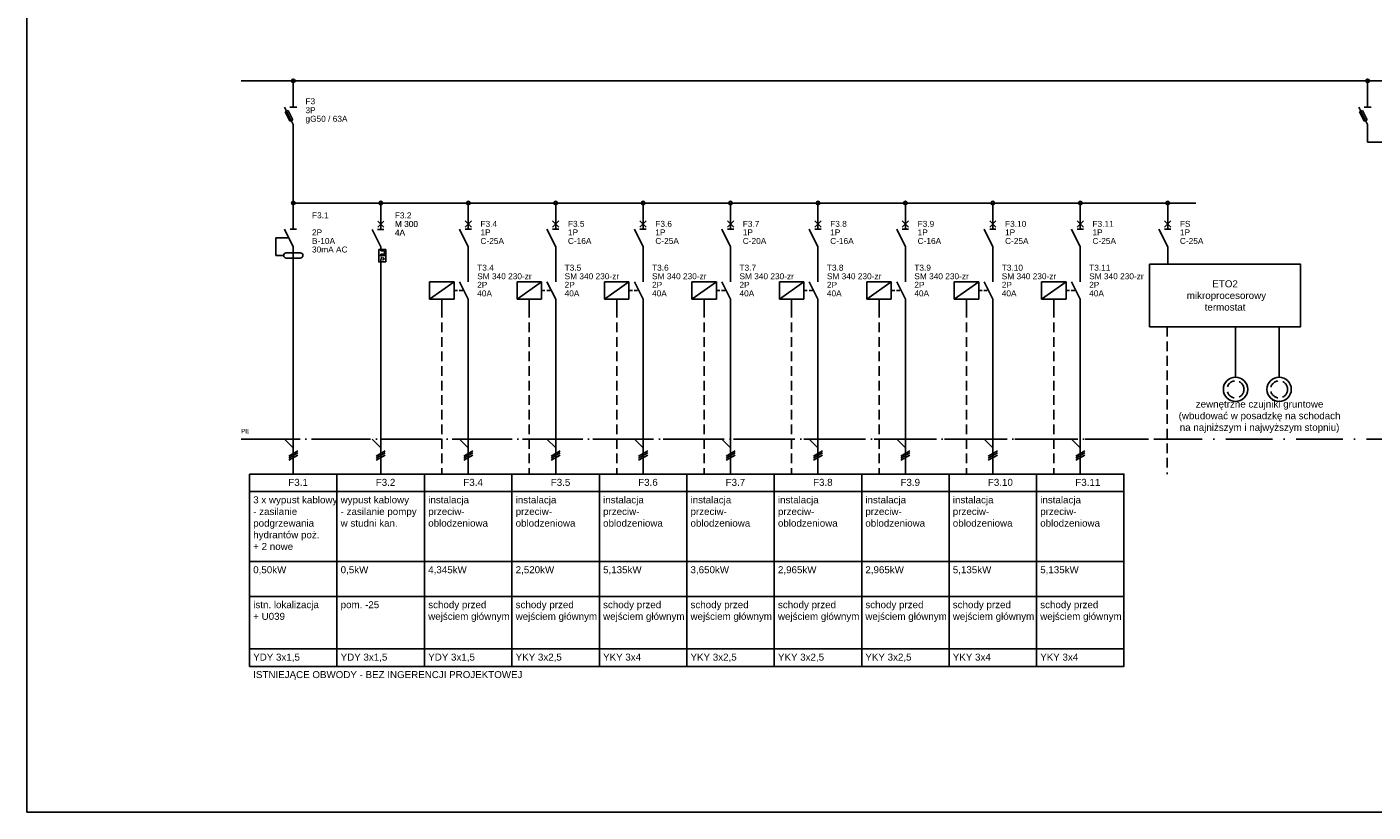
# Model space of a CAD drawing. Header units: centimetres. Extents: x -4250 to -484, y 169 to 6592.
# Tile 35 of 178: x -2708 to -2361, y 2371 to 2573. Entities that reach past the tile are written whole.
import ezdxf

# ---------------------------------------------------------------- set-up
doc = ezdxf.new("R2010")
doc.units = ezdxf.units.CM
for name, pattern in [('ACAD_ISO10W100', [18, 12, -3, 0, -3]), ('DASHED', [19.05, 12.7, -6.35]), ('DISCONTINU2', [0.375, 0.25, -0.125])]:
    doc.linetypes.add(name, pattern=pattern)
doc.layers.add('1', color=7, linetype='Continuous')
doc.styles.add('ARIAL', font='arial.ttf')

msp = doc.modelspace()

# ---------------------------------------------------------------- linework, layer by layer
for q in [(-2707.9374, 2790.5794), (-1101.951, 2370.5794)]:
    msp.add_line((-2707.9374, 2370.5794), q)
at = {"linetype": 'ACAD_ISO10W100'}
msp.add_line((-2652.7821, 2466.6065), (-1401.1789, 2466.6065), dxfattribs=at)
at = {"linetype": 'DISCONTINU2', "ltscale": 10}
for points in [[(-2601.148, 2500.4022), (-2601.148, 2457.5975)], [(-2578.648, 2500.4022), (-2578.648, 2457.5975)], [(-2556.148, 2500.4022), (-2556.148, 2457.5975)], [(-2533.648, 2500.4022), (-2533.648, 2457.5975)], [(-2511.148, 2500.4022), (-2511.148, 2457.5975)], [(-2488.648, 2500.4022), (-2488.648, 2457.5975)], [(-2466.148, 2500.4022), (-2466.148, 2457.5975)], [(-2443.648, 2500.4022), (-2443.648, 2457.5975)], [(-2414.5126, 2495.5255), (-2414.5126, 2457.5975)]]:
    msp.add_lwpolyline(points, dxfattribs=at)
at = {"linetype": 'ACAD_ISO10W100', "ltscale": 0.5}
msp.add_lwpolyline([(-2652.7821, 2466.6065), (-2414.5148, 2466.6065)], dxfattribs=at)
at = {"color": 4}
for points in [[(-2650.6449, 2457.5975), (-2628.1449, 2457.5975), (-2628.1449, 2453.0975), (-2650.6449, 2453.0975), (-2650.6449, 2457.5975)], [(-2628.1449, 2457.5975), (-2605.6449, 2457.5975), (-2605.6449, 2453.0975), (-2628.1449, 2453.0975), (-2628.1449, 2457.5975)], [(-2605.603, 2457.5975), (-2583.103, 2457.5975), (-2583.103, 2453.0975), (-2605.603, 2453.0975), (-2605.603, 2457.5975)], [(-2605.603, 2457.5975), (-2583.103, 2457.5975), (-2583.103, 2453.0975), (-2605.603, 2453.0975), (-2605.603, 2457.5975)], [(-2583.103, 2457.5975), (-2560.603, 2457.5975), (-2560.603, 2453.0975), (-2583.103, 2453.0975), (-2583.103, 2457.5975)], [(-2560.603, 2457.5975), (-2538.103, 2457.5975), (-2538.103, 2453.0975), (-2560.603, 2453.0975), (-2560.603, 2457.5975)], [(-2538.103, 2457.5975), (-2515.603, 2457.5975), (-2515.603, 2453.0975), (-2538.103, 2453.0975), (-2538.103, 2457.5975)], [(-2515.603, 2457.5975), (-2493.103, 2457.5975), (-2493.103, 2453.0975), (-2515.603, 2453.0975), (-2515.603, 2457.5975)], [(-2493.103, 2457.5975), (-2470.603, 2457.5975), (-2470.603, 2453.0975), (-2493.103, 2453.0975), (-2493.103, 2457.5975)], [(-2470.603, 2457.5975), (-2448.103, 2457.5975), (-2448.103, 2453.0975), (-2470.603, 2453.0975), (-2470.603, 2457.5975)], [(-2448.103, 2457.5975), (-2425.603, 2457.5975), (-2425.603, 2453.0975), (-2448.103, 2453.0975), (-2448.103, 2457.5975)], [(-2650.6449, 2453.0975), (-2628.1449, 2453.0975), (-2628.1449, 2435.0975), (-2650.6449, 2435.0975), (-2650.6449, 2453.0975)], [(-2628.1449, 2453.0975), (-2605.6449, 2453.0975), (-2605.6449, 2435.0975), (-2628.1449, 2435.0975), (-2628.1449, 2453.0975)], [(-2605.603, 2453.0975), (-2583.103, 2453.0975), (-2583.103, 2435.0975), (-2605.603, 2435.0975), (-2605.603, 2453.0975)], [(-2605.603, 2453.0975), (-2583.103, 2453.0975), (-2583.103, 2435.0975), (-2605.603, 2435.0975), (-2605.603, 2453.0975)], [(-2583.103, 2453.0975), (-2560.603, 2453.0975), (-2560.603, 2435.0975), (-2583.103, 2435.0975), (-2583.103, 2453.0975)], [(-2560.603, 2453.0975), (-2538.103, 2453.0975), (-2538.103, 2435.0975), (-2560.603, 2435.0975), (-2560.603, 2453.0975)], [(-2538.103, 2453.0975), (-2515.603, 2453.0975), (-2515.603, 2435.0975), (-2538.103, 2435.0975), (-2538.103, 2453.0975)], [(-2515.603, 2453.0975), (-2493.103, 2453.0975), (-2493.103, 2435.0975), (-2515.603, 2435.0975), (-2515.603, 2453.0975)], [(-2493.103, 2453.0975), (-2470.603, 2453.0975), (-2470.603, 2435.0975), (-2493.103, 2435.0975), (-2493.103, 2453.0975)], [(-2470.603, 2453.0975), (-2448.103, 2453.0975), (-2448.103, 2435.0975), (-2470.603, 2435.0975), (-2470.603, 2453.0975)], [(-2448.103, 2453.0975), (-2425.603, 2453.0975), (-2425.603, 2435.0975), (-2448.103, 2435.0975), (-2448.103, 2453.0975)], [(-2650.6449, 2435.0975), (-2628.1449, 2435.0975), (-2628.1449, 2426.0975), (-2650.6449, 2426.0975), (-2650.6449, 2435.0975)], [(-2628.1449, 2435.0975), (-2605.6449, 2435.0975), (-2605.6449, 2426.0975), (-2628.1449, 2426.0975), (-2628.1449, 2435.0975)], [(-2605.603, 2435.0975), (-2583.103, 2435.0975), (-2583.103, 2426.0975), (-2605.603, 2426.0975), (-2605.603, 2435.0975)], [(-2605.603, 2435.0975), (-2583.103, 2435.0975), (-2583.103, 2426.0975), (-2605.603, 2426.0975), (-2605.603, 2435.0975)], [(-2583.103, 2435.0975), (-2560.603, 2435.0975), (-2560.603, 2426.0975), (-2583.103, 2426.0975), (-2583.103, 2435.0975)], [(-2560.603, 2435.0975), (-2538.103, 2435.0975), (-2538.103, 2426.0975), (-2560.603, 2426.0975), (-2560.603, 2435.0975)], [(-2538.103, 2435.0975), (-2515.603, 2435.0975), (-2515.603, 2426.0975), (-2538.103, 2426.0975), (-2538.103, 2435.0975)], [(-2515.603, 2435.0975), (-2493.103, 2435.0975), (-2493.103, 2426.0975), (-2515.603, 2426.0975), (-2515.603, 2435.0975)], [(-2493.103, 2435.0975), (-2470.603, 2435.0975), (-2470.603, 2426.0975), (-2493.103, 2426.0975), (-2493.103, 2435.0975)], [(-2470.603, 2435.0975), (-2448.103, 2435.0975), (-2448.103, 2426.0975), (-2470.603, 2426.0975), (-2470.603, 2435.0975)], [(-2448.103, 2435.0975), (-2425.603, 2435.0975), (-2425.603, 2426.0975), (-2448.103, 2426.0975), (-2448.103, 2435.0975)], [(-2650.6449, 2426.0975), (-2628.1449, 2426.0975), (-2628.1449, 2412.5975), (-2650.6449, 2412.5975), (-2650.6449, 2426.0975)], [(-2628.1449, 2426.0975), (-2605.6449, 2426.0975), (-2605.6449, 2412.5975), (-2628.1449, 2412.5975), (-2628.1449, 2426.0975)], [(-2605.603, 2426.0975), (-2583.103, 2426.0975), (-2583.103, 2412.5975), (-2605.603, 2412.5975), (-2605.603, 2426.0975)], [(-2605.603, 2426.0975), (-2583.103, 2426.0975), (-2583.103, 2412.5975), (-2605.603, 2412.5975), (-2605.603, 2426.0975)], [(-2583.103, 2426.0975), (-2560.603, 2426.0975), (-2560.603, 2412.5975), (-2583.103, 2412.5975), (-2583.103, 2426.0975)], [(-2560.603, 2426.0975), (-2538.103, 2426.0975), (-2538.103, 2412.5975), (-2560.603, 2412.5975), (-2560.603, 2426.0975)], [(-2538.103, 2426.0975), (-2515.603, 2426.0975), (-2515.603, 2412.5975), (-2538.103, 2412.5975), (-2538.103, 2426.0975)], [(-2515.603, 2426.0975), (-2493.103, 2426.0975), (-2493.103, 2412.5975), (-2515.603, 2412.5975), (-2515.603, 2426.0975)], [(-2493.103, 2426.0975), (-2470.603, 2426.0975), (-2470.603, 2412.5975), (-2493.103, 2412.5975), (-2493.103, 2426.0975)], [(-2470.603, 2426.0975), (-2448.103, 2426.0975), (-2448.103, 2412.5975), (-2470.603, 2412.5975), (-2470.603, 2426.0975)], [(-2448.103, 2426.0975), (-2425.603, 2426.0975), (-2425.603, 2412.5975), (-2448.103, 2412.5975), (-2448.103, 2426.0975)], [(-2650.6449, 2412.5975), (-2628.1449, 2412.5975), (-2628.1449, 2408.0975), (-2650.6449, 2408.0975), (-2650.6449, 2412.5975)], [(-2628.1449, 2412.5975), (-2605.6449, 2412.5975), (-2605.6449, 2408.0975), (-2628.1449, 2408.0975), (-2628.1449, 2412.5975)], [(-2605.603, 2412.5975), (-2583.103, 2412.5975), (-2583.103, 2408.0975), (-2605.603, 2408.0975), (-2605.603, 2412.5975)], [(-2605.603, 2412.5975), (-2583.103, 2412.5975), (-2583.103, 2408.0975), (-2605.603, 2408.0975), (-2605.603, 2412.5975)], [(-2583.103, 2412.5975), (-2560.603, 2412.5975), (-2560.603, 2408.0975), (-2583.103, 2408.0975), (-2583.103, 2412.5975)], [(-2560.603, 2412.5975), (-2538.103, 2412.5975), (-2538.103, 2408.0975), (-2560.603, 2408.0975), (-2560.603, 2412.5975)], [(-2538.103, 2412.5975), (-2515.603, 2412.5975), (-2515.603, 2408.0975), (-2538.103, 2408.0975), (-2538.103, 2412.5975)], [(-2515.603, 2412.5975), (-2493.103, 2412.5975), (-2493.103, 2408.0975), (-2515.603, 2408.0975), (-2515.603, 2412.5975)], [(-2493.103, 2412.5975), (-2470.603, 2412.5975), (-2470.603, 2408.0975), (-2493.103, 2408.0975), (-2493.103, 2412.5975)], [(-2470.603, 2412.5975), (-2448.103, 2412.5975), (-2448.103, 2408.0975), (-2470.603, 2408.0975), (-2470.603, 2412.5975)], [(-2448.103, 2412.5975), (-2425.603, 2412.5975), (-2425.603, 2408.0975), (-2448.103, 2408.0975), (-2448.103, 2412.5975)]]:
    msp.add_lwpolyline(points, dxfattribs=at)
at = {"linetype": 'DISCONTINU2', "ltscale": 10}
for centre in [(-2396.8969, 2479.423), (-2385.673, 2479.423)]:
    msp.add_circle(centre, 2.1855, dxfattribs=at)
at = {"layer": '1'}
for p, q in [((-2652.7799, 2558.8557), (-1391.828, 2558.8557)), ((-2362.8986, 2543.1065), (-2253.5412, 2543.1065)), ((-2639.3949, 2527.4022), (-2407.1243, 2527.4022)), ((-2639.3949, 2511.6522), (-2639.3949, 2457.5975)), ((-2616.853, 2511.6522), (-2616.853, 2457.5975)), ((-2594.353, 2498.1522), (-2594.353, 2457.5975)), ((-2571.853, 2498.1522), (-2571.853, 2457.5975)), ((-2549.353, 2498.1522), (-2549.353, 2457.5975)), ((-2526.853, 2498.1522), (-2526.853, 2457.5975)), ((-2504.353, 2498.1522), (-2504.353, 2457.5975)), ((-2481.853, 2498.1522), (-2481.853, 2457.5975)), ((-2459.353, 2498.1522), (-2459.353, 2457.5975)), ((-2436.853, 2498.1522), (-2436.853, 2457.5975)), ((-2396.8969, 2495.5255), (-2396.8969, 2482.5496)), ((-2385.673, 2495.5255), (-2385.673, 2482.5496)), ((-2641.6449, 2466.6065), (-2639.3949, 2464.3565)), ((-2640.5649, 2462.2415), (-2638.2249, 2463.5915)), ((-2619.103, 2466.6065), (-2616.853, 2464.3565)), ((-2618.0649, 2462.2415), (-2615.7249, 2463.5915)), ((-2596.603, 2466.6065), (-2594.353, 2464.3565)), ((-2595.523, 2462.2415), (-2593.183, 2463.5915)), ((-2574.103, 2466.6065), (-2571.853, 2464.3565)), ((-2573.023, 2462.2415), (-2570.683, 2463.5915)), ((-2551.603, 2466.6065), (-2549.353, 2464.3565)), ((-2550.523, 2462.2415), (-2548.183, 2463.5915)), ((-2529.103, 2466.6065), (-2526.853, 2464.3565)), ((-2528.023, 2462.2415), (-2525.683, 2463.5915)), ((-2506.603, 2466.6065), (-2504.353, 2464.3565)), ((-2505.523, 2462.2415), (-2503.183, 2463.5915)), ((-2484.103, 2466.6065), (-2481.853, 2464.3565)), ((-2483.023, 2462.2415), (-2480.683, 2463.5915)), ((-2461.603, 2466.6065), (-2459.353, 2464.3565)), ((-2460.523, 2462.2415), (-2458.183, 2463.5915)), ((-2439.103, 2466.6065), (-2436.853, 2464.3565)), ((-2438.023, 2462.2415), (-2435.683, 2463.5915)), ((-2640.5649, 2461.7015), (-2638.2249, 2463.0515)), ((-2640.5649, 2461.1615), (-2638.2249, 2462.5115)), ((-2618.0649, 2461.7015), (-2615.7249, 2463.0515)), ((-2618.0649, 2461.1615), (-2615.7249, 2462.5115)), ((-2595.523, 2461.7015), (-2593.183, 2463.0515)), ((-2595.523, 2461.1615), (-2593.183, 2462.5115)), ((-2573.023, 2461.7015), (-2570.683, 2463.0515)), ((-2573.023, 2461.1615), (-2570.683, 2462.5115)), ((-2550.523, 2461.7015), (-2548.183, 2463.0515)), ((-2550.523, 2461.1615), (-2548.183, 2462.5115)), ((-2528.023, 2461.7015), (-2525.683, 2463.0515)), ((-2528.023, 2461.1615), (-2525.683, 2462.5115)), ((-2505.523, 2461.7015), (-2503.183, 2463.0515)), ((-2505.523, 2461.1615), (-2503.183, 2462.5115)), ((-2483.023, 2461.7015), (-2480.683, 2463.0515)), ((-2483.023, 2461.1615), (-2480.683, 2462.5115)), ((-2460.523, 2461.7015), (-2458.183, 2463.0515)), ((-2460.523, 2461.1615), (-2458.183, 2462.5115)), ((-2438.023, 2461.7015), (-2435.683, 2463.0515)), ((-2438.023, 2461.1615), (-2435.683, 2462.5115))]:
    msp.add_line(p, q, dxfattribs=at)
at = {"layer": '1', "color": 1}
for p, q in [((-2639.3949, 2558.8557), (-2639.3949, 2556.5607)), ((-2362.8986, 2558.8557), (-2362.8986, 2556.5607)), ((-2639.3949, 2556.6057), (-2639.3949, 2552.1057)), ((-2362.8986, 2556.6057), (-2362.8986, 2552.1057)), ((-2639.3949, 2547.6057), (-2641.6449, 2552.1057)), ((-2641.5189, 2550.8547), (-2640.7179, 2551.2597)), ((-2640.3129, 2548.4427), (-2641.5189, 2550.8547)), ((-2639.5119, 2548.8477), (-2640.7179, 2551.2597)), ((-2638.4949, 2552.1057), (-2640.2949, 2552.1057)), ((-2362.8986, 2547.6057), (-2365.1486, 2552.1057)), ((-2365.0226, 2550.8547), (-2364.2216, 2551.2597)), ((-2363.8166, 2548.4427), (-2365.0226, 2550.8547)), ((-2363.0156, 2548.8477), (-2364.2216, 2551.2597)), ((-2361.9986, 2552.1057), (-2363.7986, 2552.1057)), ((-2640.3129, 2548.4427), (-2639.5119, 2548.8477)), ((-2639.3949, 2547.6057), (-2639.3949, 2527.4022)), ((-2363.8166, 2548.4427), (-2363.0156, 2548.8477)), ((-2362.8986, 2547.6057), (-2362.8986, 2543.1065))]:
    msp.add_line(p, q, dxfattribs=at)
at = {"layer": '1', "color": 4}
for p, q in [((-2639.3949, 2527.4022), (-2639.3949, 2525.1072)), ((-2639.3949, 2527.4022), (-2639.3949, 2525.1072)), ((-2616.853, 2527.4022), (-2616.853, 2525.1072)), ((-2639.3949, 2525.1522), (-2639.3949, 2520.6522)), ((-2617.663, 2521.1472), (-2616.043, 2522.7672)), ((-2616.043, 2521.1472), (-2617.663, 2522.7672)), ((-2616.853, 2525.1072), (-2616.853, 2520.6072)), ((-2639.3949, 2516.1522), (-2641.6449, 2520.6522)), ((-2640.2049, 2520.6522), (-2638.5849, 2520.6522)), ((-2616.853, 2516.1072), (-2619.103, 2520.6072)), ((-2616.0849, 2520.6072), (-2617.7049, 2520.6072)), ((-2616.043, 2520.6072), (-2617.663, 2520.6072)), ((-2643.8949, 2518.4022), (-2643.8949, 2513.9022)), ((-2640.5199, 2518.4022), (-2643.8949, 2518.4022)), ((-2639.3949, 2516.1522), (-2639.3949, 2511.6522)), ((-2617.393, 2515.4772), (-2615.593, 2515.4772)), ((-2617.393, 2515.4772), (-2617.393, 2512.2372)), ((-2616.853, 2516.1072), (-2616.853, 2515.1172)), ((-2615.593, 2515.4772), (-2615.593, 2512.2372)), ((-2643.8949, 2513.9022), (-2641.8699, 2513.9022)), ((-2637.5949, 2514.5772), (-2641.1949, 2514.5772)), ((-2641.1949, 2513.2272), (-2637.5949, 2513.2272)), ((-2617.4349, 2512.2372), (-2615.6349, 2512.2372)), ((-2617.393, 2513.8572), (-2615.593, 2513.8572)), ((-2617.393, 2512.2372), (-2615.593, 2512.2372)), ((-2616.988, 2512.6872), (-2616.718, 2512.6872)), ((-2616.853, 2515.1172), (-2615.953, 2515.1172)), ((-2616.853, 2514.2172), (-2615.953, 2514.2172)), ((-2616.853, 2514.2172), (-2616.853, 2513.8572)), ((-2616.853, 2513.4072), (-2616.592, 2513.4072)), ((-2616.727, 2513.4072), (-2616.853, 2512.6872)), ((-2616.853, 2512.2372), (-2616.853, 2511.6072)), ((-2616.412, 2513.4072), (-2615.872, 2513.0472)), ((-2615.872, 2513.0472), (-2616.412, 2512.6872)), ((-2615.953, 2515.1172), (-2615.953, 2514.2172)), ((-2616.8949, 2509.3572), (-2616.8949, 2509.3572)), ((-2616.853, 2511.6522), (-2616.853, 2509.3572)), ((-2616.853, 2509.3572), (-2616.853, 2509.3572))]:
    msp.add_line(p, q, dxfattribs=at)
at = {"layer": '1', "color": 3}
for p, q in [((-2594.353, 2527.4022), (-2594.353, 2525.1072)), ((-2571.853, 2527.4022), (-2571.853, 2525.1072)), ((-2549.353, 2527.4022), (-2549.353, 2525.1072)), ((-2526.853, 2527.4022), (-2526.853, 2525.1072)), ((-2504.353, 2527.4022), (-2504.353, 2525.1072)), ((-2481.853, 2527.4022), (-2481.853, 2525.1072)), ((-2459.353, 2527.4022), (-2459.353, 2525.1072)), ((-2436.853, 2527.4022), (-2436.853, 2525.1072)), ((-2414.353, 2527.4022), (-2414.353, 2525.1072)), ((-2593.543, 2521.1922), (-2595.163, 2522.8122)), ((-2595.163, 2521.1922), (-2593.543, 2522.8122)), ((-2594.353, 2525.1522), (-2594.353, 2520.6522)), ((-2572.663, 2521.1922), (-2571.043, 2522.8122)), ((-2571.043, 2521.1922), (-2572.663, 2522.8122)), ((-2571.853, 2525.1522), (-2571.853, 2520.6522)), ((-2550.163, 2521.1922), (-2548.543, 2522.8122)), ((-2548.543, 2521.1922), (-2550.163, 2522.8122)), ((-2549.353, 2525.1522), (-2549.353, 2520.6522)), ((-2527.663, 2521.1922), (-2526.043, 2522.8122)), ((-2526.043, 2521.1922), (-2527.663, 2522.8122)), ((-2526.853, 2525.1522), (-2526.853, 2520.6522)), ((-2505.163, 2521.1922), (-2503.543, 2522.8122)), ((-2503.543, 2521.1922), (-2505.163, 2522.8122)), ((-2504.353, 2525.1522), (-2504.353, 2520.6522)), ((-2482.663, 2521.1922), (-2481.043, 2522.8122)), ((-2481.043, 2521.1922), (-2482.663, 2522.8122)), ((-2481.853, 2525.1522), (-2481.853, 2520.6522)), ((-2458.543, 2521.1922), (-2460.163, 2522.8122)), ((-2460.163, 2521.1922), (-2458.543, 2522.8122)), ((-2459.353, 2525.1522), (-2459.353, 2520.6522)), ((-2436.043, 2521.1922), (-2437.663, 2522.8122)), ((-2437.663, 2521.1922), (-2436.043, 2522.8122)), ((-2436.853, 2525.1522), (-2436.853, 2520.6522)), ((-2415.163, 2521.1922), (-2413.543, 2522.8122)), ((-2413.543, 2521.1922), (-2415.163, 2522.8122)), ((-2414.353, 2525.1522), (-2414.353, 2520.6522)), ((-2594.353, 2516.1522), (-2596.603, 2520.6522)), ((-2593.543, 2520.6522), (-2595.163, 2520.6522)), ((-2571.853, 2516.1522), (-2574.103, 2520.6522)), ((-2571.043, 2520.6522), (-2572.663, 2520.6522)), ((-2549.353, 2516.1522), (-2551.603, 2520.6522)), ((-2548.543, 2520.6522), (-2550.163, 2520.6522)), ((-2526.853, 2516.1522), (-2529.103, 2520.6522)), ((-2526.043, 2520.6522), (-2527.663, 2520.6522)), ((-2504.353, 2516.1522), (-2506.603, 2520.6522)), ((-2503.543, 2520.6522), (-2505.163, 2520.6522)), ((-2481.853, 2516.1522), (-2484.103, 2520.6522)), ((-2481.043, 2520.6522), (-2482.663, 2520.6522)), ((-2459.353, 2516.1522), (-2461.603, 2520.6522)), ((-2458.543, 2520.6522), (-2460.163, 2520.6522)), ((-2436.853, 2516.1522), (-2439.103, 2520.6522)), ((-2436.043, 2520.6522), (-2437.663, 2520.6522)), ((-2414.353, 2516.1522), (-2416.603, 2520.6522)), ((-2413.543, 2520.6522), (-2415.163, 2520.6522)), ((-2594.353, 2516.1522), (-2594.353, 2511.6522)), ((-2571.853, 2516.1522), (-2571.853, 2511.6522)), ((-2549.353, 2516.1522), (-2549.353, 2511.6522)), ((-2526.853, 2516.1522), (-2526.853, 2511.6522)), ((-2504.353, 2516.1522), (-2504.353, 2511.6522)), ((-2481.853, 2516.1522), (-2481.853, 2511.6522)), ((-2459.353, 2516.1522), (-2459.353, 2511.6522)), ((-2436.853, 2516.1522), (-2436.853, 2511.6522)), ((-2414.353, 2516.1522), (-2414.353, 2511.6522)), ((-2594.353, 2511.6522), (-2594.353, 2507.1522)), ((-2571.853, 2511.6522), (-2571.853, 2507.1522)), ((-2549.353, 2511.6522), (-2549.353, 2507.1522)), ((-2526.853, 2511.6522), (-2526.853, 2507.1522)), ((-2504.353, 2511.6522), (-2504.353, 2507.1522)), ((-2481.853, 2511.6522), (-2481.853, 2507.1522)), ((-2459.353, 2511.6522), (-2459.353, 2507.1522)), ((-2436.853, 2511.6522), (-2436.853, 2507.1522)), ((-2604.298, 2507.1522), (-2597.998, 2507.1522)), ((-2604.298, 2507.1522), (-2604.298, 2502.6522)), ((-2597.998, 2507.1522), (-2597.998, 2502.6522)), ((-2594.353, 2502.6522), (-2596.603, 2507.1522)), ((-2581.798, 2507.1522), (-2581.798, 2502.6522)), ((-2581.798, 2507.1522), (-2575.498, 2507.1522)), ((-2575.498, 2507.1522), (-2575.498, 2502.6522)), ((-2571.853, 2502.6522), (-2574.103, 2507.1522)), ((-2559.298, 2507.1522), (-2552.998, 2507.1522)), ((-2559.298, 2507.1522), (-2559.298, 2502.6522)), ((-2552.998, 2507.1522), (-2552.998, 2502.6522)), ((-2549.353, 2502.6522), (-2551.603, 2507.1522)), ((-2536.798, 2507.1522), (-2530.498, 2507.1522)), ((-2536.798, 2507.1522), (-2536.798, 2502.6522)), ((-2530.498, 2507.1522), (-2530.498, 2502.6522)), ((-2526.853, 2502.6522), (-2529.103, 2507.1522)), ((-2514.298, 2507.1522), (-2507.998, 2507.1522)), ((-2514.298, 2507.1522), (-2514.298, 2502.6522)), ((-2507.998, 2507.1522), (-2507.998, 2502.6522)), ((-2504.353, 2502.6522), (-2506.603, 2507.1522)), ((-2491.798, 2507.1522), (-2485.498, 2507.1522)), ((-2491.798, 2507.1522), (-2491.798, 2502.6522)), ((-2485.498, 2507.1522), (-2485.498, 2502.6522)), ((-2481.853, 2502.6522), (-2484.103, 2507.1522)), ((-2469.298, 2507.1522), (-2462.998, 2507.1522)), ((-2469.298, 2507.1522), (-2469.298, 2502.6522)), ((-2462.998, 2507.1522), (-2462.998, 2502.6522)), ((-2459.353, 2502.6522), (-2461.603, 2507.1522)), ((-2446.798, 2507.1522), (-2446.798, 2502.6522)), ((-2446.798, 2507.1522), (-2440.498, 2507.1522)), ((-2440.498, 2507.1522), (-2440.498, 2502.6522)), ((-2436.853, 2502.6522), (-2439.103, 2507.1522)), ((-2604.298, 2502.6522), (-2597.998, 2502.6522)), ((-2601.148, 2502.6522), (-2601.148, 2500.4022)), ((-2594.353, 2502.6522), (-2594.353, 2498.1522)), ((-2581.798, 2502.6522), (-2575.498, 2502.6522)), ((-2578.648, 2502.6522), (-2578.648, 2500.4022)), ((-2571.853, 2502.6522), (-2571.853, 2498.1522)), ((-2559.298, 2502.6522), (-2552.998, 2502.6522)), ((-2556.148, 2502.6522), (-2556.148, 2500.4022)), ((-2549.353, 2502.6522), (-2549.353, 2498.1522)), ((-2536.798, 2502.6522), (-2530.498, 2502.6522)), ((-2533.648, 2502.6522), (-2533.648, 2500.4022)), ((-2526.853, 2502.6522), (-2526.853, 2498.1522)), ((-2514.298, 2502.6522), (-2507.998, 2502.6522)), ((-2511.148, 2502.6522), (-2511.148, 2500.4022)), ((-2504.353, 2502.6522), (-2504.353, 2498.1522)), ((-2491.798, 2502.6522), (-2485.498, 2502.6522)), ((-2488.648, 2502.6522), (-2488.648, 2500.4022)), ((-2481.853, 2502.6522), (-2481.853, 2498.1522)), ((-2469.298, 2502.6522), (-2462.998, 2502.6522)), ((-2466.148, 2502.6522), (-2466.148, 2500.4022)), ((-2459.353, 2502.6522), (-2459.353, 2498.1522)), ((-2446.798, 2502.6522), (-2440.498, 2502.6522)), ((-2443.648, 2502.6522), (-2443.648, 2500.4022)), ((-2436.853, 2502.6522), (-2436.853, 2498.1522))]:
    msp.add_line(p, q, dxfattribs=at)
at = {"layer": '1'}
msp.add_lwpolyline([(-2419.0017, 2511.6522), (-2380.1711, 2511.6522), (-2380.1711, 2495.5255), (-2419.0017, 2495.5255)], close=True, dxfattribs=at)
at = {"layer": '1', "color": 3}
for points in [[(-2604.298, 2502.6522), (-2597.998, 2507.1522)], [(-2581.798, 2502.6522), (-2575.498, 2507.1522)], [(-2559.298, 2502.6522), (-2552.998, 2507.1522)], [(-2536.798, 2502.6522), (-2530.498, 2507.1522)], [(-2514.298, 2502.6522), (-2507.998, 2507.1522)], [(-2491.798, 2502.6522), (-2485.498, 2507.1522)], [(-2469.298, 2502.6522), (-2462.998, 2507.1522)], [(-2446.798, 2502.6522), (-2440.498, 2507.1522)]]:
    msp.add_lwpolyline(points, dxfattribs=at)
at = {"layer": '1', "color": 3, "linetype": 'DASHED', "ltscale": 0.07}
for points in [[(-2597.998, 2504.9022), (-2595.478, 2504.9022)], [(-2575.498, 2504.9022), (-2572.978, 2504.9022)], [(-2552.998, 2504.9022), (-2550.478, 2504.9022)], [(-2530.498, 2504.9022), (-2527.978, 2504.9022)], [(-2507.998, 2504.9022), (-2505.478, 2504.9022)], [(-2485.498, 2504.9022), (-2482.978, 2504.9022)], [(-2462.998, 2504.9022), (-2460.478, 2504.9022)], [(-2440.498, 2504.9022), (-2437.978, 2504.9022)]]:
    msp.add_lwpolyline(points, dxfattribs=at)
at = {"layer": '1', "color": 4}
msp.add_circle((-2616.853, 2527.4022), 0.45, dxfattribs=at)
at = {"layer": '1'}
for centre in [(-2396.8969, 2479.423), (-2385.673, 2479.423)]:
    msp.add_circle(centre, 3.1266, dxfattribs=at)
at = {"layer": '1', "color": 4}
for centre, start, end in [((-2641.1949, 2513.9022), 90, 270), ((-2637.5949, 2513.9022), 270, 90)]:
    msp.add_arc(centre, 0.675, start, end, dxfattribs=at)
at = {"layer": 'Defpoints', "color": 1, "linetype": 'Continuous'}
for centre in [(-2639.3949, 2558.8557), (-2362.8986, 2558.8557)]:
    msp.add_circle(centre, 0.45, dxfattribs=at)
at = {"layer": 'Defpoints', "color": 4, "linetype": 'Continuous'}
msp.add_circle((-2639.3949, 2527.4022), 0.45, dxfattribs=at)
at = {"layer": 'Defpoints', "color": 3, "linetype": 'Continuous'}
for centre in [(-2594.353, 2527.4022), (-2571.853, 2527.4022), (-2549.353, 2527.4022), (-2526.853, 2527.4022), (-2504.353, 2527.4022), (-2481.853, 2527.4022), (-2459.353, 2527.4022), (-2436.853, 2527.4022), (-2414.353, 2527.4022)]:
    msp.add_circle(centre, 0.45, dxfattribs=at)

# ---------------------------------------------------------------- texts
at = {"color": 4, "style": 'ARIAL'}
for s, p in [('F3.1', (-2640.6639, 2454.5825)), ('F3.2', (-2618.1639, 2454.5825)), ('F3.4', (-2595.622, 2454.5825)), ('F3.5', (-2573.122, 2454.5825)), ('F3.6', (-2550.622, 2454.5825)), ('F3.7', (-2528.122, 2454.5825)), ('F3.8', (-2505.622, 2454.5825)), ('F3.9', (-2483.122, 2454.5825)), ('F3.10', (-2460.622, 2454.5825)), ('F3.11', (-2438.122, 2454.5825))]:
    msp.add_text(s, height=1.8, dxfattribs=at).set_placement(p)
at = {"color": 4, "linetype": 'Continuous', "char_height": 1.8, "attachment_point": 1, "style": 'ARIAL'}
for s, insert, width in [('\\fArial|b0|i0|c238|p34;3 x wypust kablowy\\P- zasilanie\\Ppodgrzewania\\Phydrantów poż.\\P+ 2 nowe', (-2649.6999, 2451.8825), 27.81648), ('{\\fArial|b0|i0|c238|p34;wypust kablowy\\P- zasilanie pompy\\Pw studni kan.}', (-2627.1999, 2451.8825), 27.81648), ('{\\fArial|b0|i0|c238|p34;instalacja\\Pprzeciw-\\Poblodzeniowa}', (-2604.658, 2451.8825), 27.81648), ('{\\fArial|b0|i0|c238|p34;instalacja\\Pprzeciw-\\Poblodzeniowa}', (-2582.158, 2451.8825), 27.81648), ('{\\fArial|b0|i0|c238|p34;instalacja\\Pprzeciw-\\Poblodzeniowa}', (-2559.658, 2451.8825), 27.81648), ('{\\fArial|b0|i0|c238|p34;instalacja\\Pprzeciw-\\Poblodzeniowa}', (-2537.158, 2451.8825), 27.81648), ('{\\fArial|b0|i0|c238|p34;instalacja\\Pprzeciw-\\Poblodzeniowa}', (-2514.658, 2451.8825), 27.81648), ('{\\fArial|b0|i0|c238|p34;instalacja\\Pprzeciw-\\Poblodzeniowa}', (-2492.158, 2451.8825), 27.81648), ('{\\fArial|b0|i0|c238|p34;instalacja\\Pprzeciw-\\Poblodzeniowa}', (-2469.658, 2451.8825), 27.81648), ('{\\fArial|b0|i0|c238|p34;instalacja\\Pprzeciw-\\Poblodzeniowa}', (-2447.158, 2451.8825), 27.81648), ('\\fArial|b0|i0|c238|p34;0,50kW', (-2649.6999, 2433.8825), 27.81648), ('{\\fArial|b0|i0|c238|p34;0,5kW}', (-2627.1999, 2433.8825), 27.81648), ('{\\fArial|b0|i0|c238|p34;4,345kW}', (-2604.658, 2433.8825), 27.81648), ('{\\fArial|b0|i0|c238|p34;2,520kW}', (-2582.158, 2433.8825), 27.81648), ('{\\fArial|b0|i0|c238|p34;5,135kW}', (-2559.658, 2433.8825), 27.81648), ('{\\fArial|b0|i0|c238|p34;3,650kW}', (-2537.158, 2433.8825), 27.81648), ('{\\fArial|b0|i0|c238|p34;2,965kW}', (-2514.658, 2433.8825), 27.81648), ('{\\fArial|b0|i0|c238|p34;2,965kW}', (-2492.158, 2433.8825), 27.81648), ('{\\fArial|b0|i0|c238|p34;5,135kW}', (-2469.658, 2433.8825), 27.81648), ('{\\fArial|b0|i0|c238|p34;5,135kW}', (-2447.158, 2433.8825), 27.81648), ('\\fArial|b0|i0|c238|p34;istn. lokalizacja\\P+ U039\\P', (-2649.6999, 2424.8825), 27.81648), ('{\\fArial|b0|i0|c238|p34;pom. -25}', (-2627.1999, 2424.8825), 27.81648), ('{\\fArial|b0|i0|c238|p34;schody przed\\Pwejściem głównym}', (-2604.658, 2424.8825), 27.81648), ('{\\fArial|b0|i0|c238|p34;schody przed\\Pwejściem głównym}', (-2582.158, 2424.8825), 27.81648), ('{\\fArial|b0|i0|c238|p34;schody przed\\Pwejściem głównym}', (-2559.658, 2424.8825), 27.81648), ('{\\fArial|b0|i0|c238|p34;schody przed\\Pwejściem głównym}', (-2537.158, 2424.8825), 27.81648), ('{\\fArial|b0|i0|c238|p34;schody przed\\Pwejściem głównym}', (-2514.658, 2424.8825), 27.81648), ('{\\fArial|b0|i0|c238|p34;schody przed\\Pwejściem głównym}', (-2492.158, 2424.8825), 27.81648), ('{\\fArial|b0|i0|c238|p34;schody przed\\Pwejściem głównym}', (-2469.658, 2424.8825), 27.81648), ('{\\fArial|b0|i0|c238|p34;schody przed\\Pwejściem głównym}', (-2447.158, 2424.8825), 27.81648), ('{\\fArial|b0|i0|c238|p34;YDY 3x1,5}', (-2649.6999, 2411.3825), 27.81648), ('{\\fArial|b0|i0|c238|p34;YDY 3x1,5}', (-2627.1999, 2411.3825), 27.81648), ('{\\fArial|b0|i0|c238|p34;YDY 3x1,5}', (-2604.658, 2411.3825), 27.81648), ('{\\fArial|b0|i0|c238|p34;YKY 3x2,5}', (-2582.158, 2411.3825), 27.81648), ('{\\fArial|b0|i0|c238|p34;YKY 3x4}', (-2559.658, 2411.3825), 27.81648), ('{\\fArial|b0|i0|c238|p34;YKY 3x2,5}', (-2537.158, 2411.3825), 27.81648), ('{\\fArial|b0|i0|c238|p34;YKY 3x2,5}', (-2514.658, 2411.3825), 27.81648), ('{\\fArial|b0|i0|c238|p34;YKY 3x2,5}', (-2492.158, 2411.3825), 27.81648), ('{\\fArial|b0|i0|c238|p34;YKY 3x4}', (-2469.658, 2411.3825), 27.81648), ('{\\fArial|b0|i0|c238|p34;YKY 3x4}', (-2447.158, 2411.3825), 27.81648), ('ISTNIEJĄCE OBWODY - BEZ INGERENCJI PROJEKTOWEJ', (-2649.6999, 2406.8825), 87.312951)]:
    msp.add_mtext(s, dxfattribs=dict(at, insert=insert, width=width))
at = {"layer": '1', "color": 1, "style": 'ARIAL'}
for s, p in [('F3', (-2636.2539, 2552.8447)), ('3P', (-2636.2539, 2550.5307)), ('gG50 / 63A', (-2636.2539, 2548.3257))]:
    msp.add_text(s, height=1.53, dxfattribs=at).set_placement(p)
at = {"layer": '1', "color": 4, "style": 'ARIAL'}
for s, p in [('F3.1', (-2634.5709, 2523.4872)), ('F3.2', (-2613.2499, 2523.4422)), ('M 300', (-2613.2499, 2521.2372)), ('M 300', (-2613.208, 2521.2372)), ('2P', (-2634.5709, 2519.0772)), ('4A', (-2613.2499, 2519.0322)), ('4A', (-2613.208, 2519.0322)), ('30mA AC', (-2634.5709, 2514.6672)), ('B-10A', (-2634.5709, 2516.8722))]:
    msp.add_text(s, height=1.53, dxfattribs=at).set_placement(p)
at = {"layer": '1', "color": 3, "style": 'ARIAL'}
for s, p in [('F3.4', (-2591.212, 2521.2736)), ('F3.5', (-2568.712, 2521.2736)), ('F3.6', (-2546.212, 2521.2736)), ('F3.7', (-2523.712, 2521.2736)), ('F3.8', (-2501.212, 2521.2736)), ('F3.9', (-2478.712, 2521.2736)), ('F3.10', (-2456.212, 2521.2736)), ('F3.11', (-2433.712, 2521.2736)), ('FS', (-2411.212, 2521.2736)), ('1P', (-2591.212, 2519.0772)), ('1P', (-2568.712, 2519.0772)), ('1P', (-2546.212, 2519.0772)), ('1P', (-2523.712, 2519.0772)), ('1P', (-2501.212, 2519.0772)), ('1P', (-2478.712, 2519.0772)), ('1P', (-2456.212, 2519.0772)), ('1P', (-2433.712, 2519.0772)), ('1P', (-2411.212, 2519.0772)), ('C-25A', (-2591.212, 2516.8722)), ('C-16A', (-2568.712, 2516.8722)), ('C-25A', (-2546.212, 2516.8722)), ('C-20A', (-2523.712, 2516.8722)), ('C-16A', (-2501.212, 2516.8722)), ('C-16A', (-2478.712, 2516.8722)), ('C-25A', (-2456.212, 2516.8722)), ('C-25A', (-2433.712, 2516.8722)), ('C-25A', (-2411.212, 2516.8722)), ('T3.4', (-2592.058, 2509.9872)), ('SM 340 230-zr', (-2592.058, 2507.7822)), ('T3.5', (-2569.558, 2509.9872)), ('SM 340 230-zr', (-2569.558, 2507.7822)), ('T3.6', (-2547.058, 2509.9872)), ('SM 340 230-zr', (-2547.058, 2507.7822)), ('T3.7', (-2524.558, 2509.9872)), ('SM 340 230-zr', (-2524.558, 2507.7822)), ('T3.8', (-2502.058, 2509.9872)), ('SM 340 230-zr', (-2502.058, 2507.7822)), ('T3.9', (-2479.558, 2509.9872)), ('SM 340 230-zr', (-2479.558, 2507.7822)), ('T3.10', (-2457.058, 2509.9872)), ('SM 340 230-zr', (-2457.058, 2507.7822)), ('T3.11', (-2434.558, 2509.9872)), ('SM 340 230-zr', (-2434.558, 2507.7822)), ('40A', (-2592.058, 2503.3722)), ('2P', (-2592.058, 2505.5772)), ('40A', (-2569.558, 2503.3722)), ('2P', (-2569.558, 2505.5772)), ('40A', (-2547.058, 2503.3722)), ('2P', (-2547.058, 2505.5772)), ('40A', (-2524.558, 2503.3722)), ('2P', (-2524.558, 2505.5772)), ('40A', (-2502.058, 2503.3722)), ('2P', (-2502.058, 2505.5772)), ('40A', (-2479.558, 2503.3722)), ('2P', (-2479.558, 2505.5772)), ('40A', (-2457.058, 2503.3722)), ('2P', (-2457.058, 2505.5772)), ('40A', (-2434.558, 2503.3722)), ('2P', (-2434.558, 2505.5772))]:
    msp.add_text(s, height=1.53, dxfattribs=at).set_placement(p)
at = {"layer": '1', "style": 'ARIAL'}
msp.add_text('PE', height=1.098, dxfattribs=at).set_placement((-2652.7799, 2468.1437))
at = {"layer": '1', "color": 3, "char_height": 1.8, "attachment_point": 5, "style": 'ARIAL'}
for s, insert, width in [('ETO2\\P mikroprocesorowy termostat ', (-2399.5864, 2503.5888), 27.61893), ('zewnętrzne czujniki gruntowe\\P(wbudować w posadzkę na schodach\\Pna najniższym i najwyższym stopniu)', (-2390.706, 2472.368), 55.23498)]:
    msp.add_mtext(s, dxfattribs=dict(at, insert=insert, width=width))

doc.saveas('drawing.dxf')
